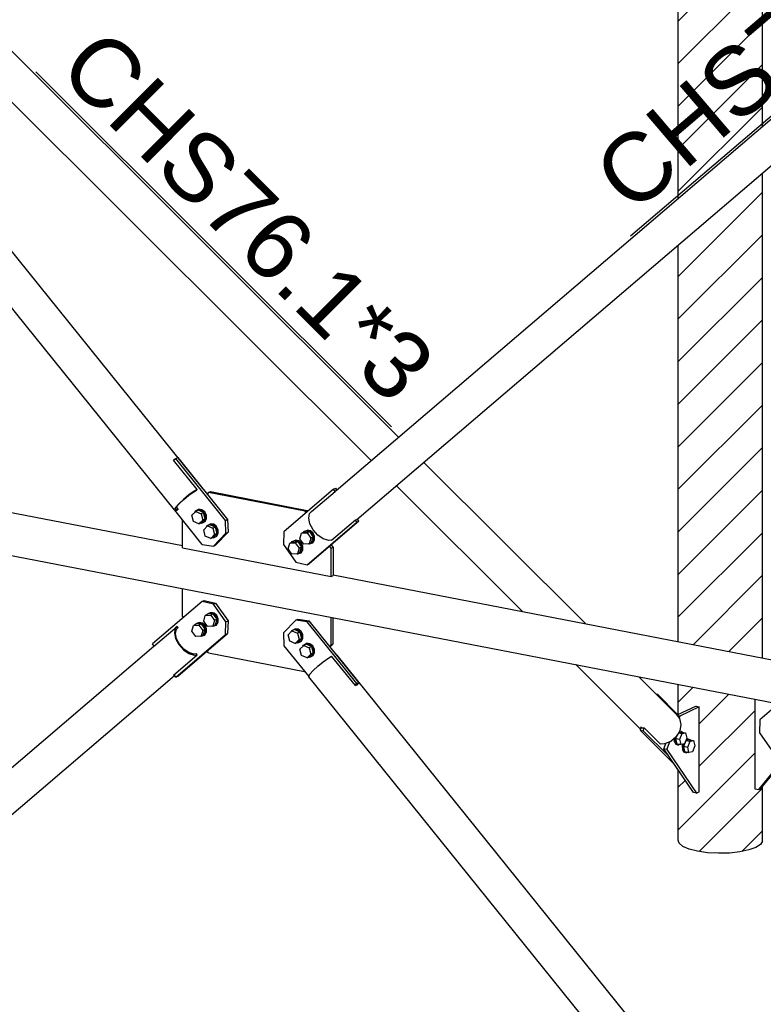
# Model space of a CAD drawing. Header units: millimetres. Extents: x 0 to 142951, y 0 to 27942.
# Tile 23 of 70: x 42855 to 44424, y 7147 to 9224. Entities that reach past the tile are written whole.
import ezdxf

# ---------------------------------------------------------------- set-up
doc = ezdxf.new("R2010")
doc.units = ezdxf.units.MM
doc.styles.add('Arial', font='ARIAL.TTF', dxfattribs={"height": 0.2})

# ---------------------------------------------------------------- blocks, each defined once
blk = doc.blocks.new('Part-79904 - 51816')
at = {"color": 7}
for p, q in [((44406.1, 7790.8), (44406.1, 7602)), ((44418.8, 7602.4), (44508.7, 7712.4)), ((44414.5, 7600.4), (44499.9, 7704.8)), ((44406.1, 7602), (44414.5, 7600.4)), ((44414.5, 7600.4), (44418.8, 7602.4))]:
    blk.add_line(p, q, dxfattribs=at)
blk = doc.blocks.new('Part-65828 - 51816')
at = {"color": 7}
for p, q in [((42472.2, 8255.3), (43198.4, 8114.9)), ((42472.2, 8164.9), (45406.1, 7597.4)), ((43516.3, 8053.4), (45329, 7702.8))]:
    blk.add_line(p, q, dxfattribs=at)
blk = doc.blocks.new('Part-65910 - 51816')
at = {"color": 7}
for p, q in [((43198.4, 7966.3), (43198.4, 8024.4)), ((43200.6, 7963.3), (43198.4, 7966.3)), ((43512, 7905.7), (43512, 7963.7)), ((43516.3, 7907.7), (43516.3, 7962.9)), ((43509.1, 7902.7), (43512, 7905.7)), ((43516.3, 7907.7), (43510.2, 7901.4)), ((43512, 7905.7), (43516.3, 7907.7)), ((43253.2, 7888.5), (43250.4, 7892.5)), ((43253.2, 7888.5), (43456.3, 7849.2))]:
    blk.add_line(p, q, dxfattribs=at)
blk = doc.blocks.new('Part-65897 - 51816')
at = {"color": 7}
for p, q in [((43241.2, 8235.4), (41283, 10665.5)), ((43181.4, 8190.1), (41223.2, 10620.1)), ((43183, 8297.3), (43179.7, 8295.5)), ((43229.8, 8233.4), (43179.7, 8295.5)), ((43180.2, 8294.9), (43181.3, 8295.5)), ((43181.3, 8295.5), (43181.5, 8295.6)), ((43183.2, 8297.4), (43183, 8297.3)), ((43223.5, 8229.8), (43212.1, 8221.8)), ((43212.1, 8221.1), (43222.5, 8228.5)), ((43222.5, 8228.5), (43228.1, 8231.6)), ((43229.8, 8233.4), (43223.5, 8229.8)), ((43228.1, 8231.6), (43229.8, 8233.4)), ((43241.2, 8235.4), (43240.5, 8236.1)), ((43241.1, 8235.3), (43241.2, 8235.4)), ((43200.6, 8212.5), (43190.7, 8203.1)), ((43192.4, 8203.9), (43201.5, 8212.5)), ((43212.1, 8221.8), (43200.6, 8212.5)), ((43201.5, 8212.5), (43212.1, 8221.1)), ((43184, 8195.3), (43181.4, 8190.1)), ((43181.4, 8190.1), (43183.4, 8188.3)), ((43183.4, 8188.3), (43187.5, 8189.6)), ((43183.8, 8191.9), (43186.1, 8196.6)), ((43185.6, 8190.3), (43183.8, 8191.9)), ((43190.7, 8203.1), (43184, 8195.3)), ((43189.2, 8191.4), (43185.6, 8190.3)), ((43185.7, 8195.7), (43189.2, 8191.4)), ((43186.1, 8196.6), (43192.4, 8203.9)), ((43189.2, 8191.4), (43187.5, 8189.6))]:
    blk.add_line(p, q, dxfattribs=at)
blk = doc.blocks.new('Part-65898 - 51816')
at = {"color": 7}
for p, q in [((45379.1, 9816.5), (45429.2, 9859.3)), ((45425.1, 9855.3), (45423.1, 9845.5)), ((45429.2, 9859.3), (45425.1, 9855.3)), ((45425.5, 9844.3), (45427.3, 9853.3)), ((45427.3, 9853.3), (45430.9, 9856.8)), ((45430.9, 9856.8), (45429.2, 9859.3)), ((45423.1, 9845.5), (45425.7, 9833.4)), ((45427.9, 9833.2), (45425.5, 9844.3)), ((45425.7, 9833.4), (45432.5, 9820.8)), ((45434.1, 9821.6), (45427.9, 9833.2)), ((43523.1, 8231.5), (45380.1, 9817.6)), ((45379.1, 9816.5), (45380.2, 9817.5)), ((45432.5, 9820.8), (45442.3, 9809.8)), ((45443.2, 9811.4), (45434.1, 9821.6)), ((45442.3, 9809.8), (45453.8, 9801.8)), ((45453.8, 9804.1), (45443.2, 9811.4)), ((45421.4, 9756.4), (45471.5, 9799.2)), ((45464.3, 9800.8), (45453.8, 9804.1)), ((45453.8, 9801.8), (45465.2, 9798.3)), ((45469.8, 9801.6), (45464.3, 9800.8)), ((45465.2, 9798.3), (45471.5, 9799.2)), ((45471.5, 9799.2), (45469.8, 9801.6)), ((43566.5, 8169.8), (45423.5, 9755.9)), ((45421.4, 9756.4), (45423, 9756.6)), ((43470.9, 8186.7), (43521, 8229.4)), ((43521, 8229.4), (43523.1, 8231.5)), ((43466.9, 8182.7), (43470.9, 8186.7)), ((43464.9, 8172.9), (43466.9, 8182.7)), ((43467.5, 8160.8), (43464.9, 8172.9)), ((43513.2, 8126.6), (43563.3, 8169.3)), ((43563.3, 8169.3), (43566.5, 8169.8)), ((43474.2, 8148.3), (43467.5, 8160.8)), ((43484.1, 8137.2), (43474.2, 8148.3)), ((43495.6, 8129.3), (43484.1, 8137.2)), ((43507, 8125.7), (43495.6, 8129.3)), ((43513.2, 8126.6), (43507, 8125.7))]:
    blk.add_line(p, q, dxfattribs=at)
blk = doc.blocks.new('Part-65899 - 51816')
at = {"color": 7}
for p, q in [((43495.6, 7870.1), (43507, 7878)), ((43507, 7878), (43513.2, 7881.6)), ((43563.3, 7819.5), (43513.2, 7881.6)), ((43524.7, 7883.7), (43523.9, 7884.3)), ((44240.7, 6995.2), (43524.7, 7883.7)), ((43474.2, 7851.4), (43484.1, 7860.7)), ((43484.1, 7860.7), (43495.6, 7870.1)), ((43464.9, 7838.3), (43467.5, 7843.5)), ((44170.7, 6962.5), (43464.9, 7838.3)), ((43467.5, 7843.5), (43474.2, 7851.4)), ((43563.3, 7819.5), (43566.5, 7821.3)), ((43566.2, 7821.2), (43566.2, 7821.2)), ((43566.5, 7821.3), (43568.7, 7822)), ((43568.7, 7822), (43567.9, 7823))]:
    blk.add_line(p, q, dxfattribs=at)
blk = doc.blocks.new('Part-65900 - 51816')
at = {"color": 7}
for p, q in [((43137.4, 7901.9), (43187.5, 7944.6)), ((43183.4, 7940.6), (43181.4, 7930.8)), ((43187.5, 7944.6), (43183.4, 7940.6)), ((43183.8, 7929.6), (43185.6, 7938.7)), ((43185.6, 7938.7), (43189.2, 7942.2)), ((43189.2, 7942.2), (43187.5, 7944.6)), ((43181.4, 7930.8), (43184, 7918.7)), ((43186.1, 7918.5), (43183.8, 7929.6)), ((43184, 7918.7), (43190.7, 7906.2)), ((43192.4, 7906.9), (43186.1, 7918.5)), ((42472.2, 7333.9), (43138.4, 7902.9)), ((43137.4, 7901.9), (43138.4, 7902.8)), ((43190.7, 7906.2), (43200.6, 7895.1)), ((43201.5, 7896.7), (43192.4, 7906.9)), ((43200.6, 7895.1), (43212.1, 7887.2)), ((43212.1, 7889.4), (43201.5, 7896.7)), ((43179.7, 7841.8), (43229.8, 7884.5)), ((43222.5, 7886.2), (43212.1, 7889.4)), ((43212.1, 7887.2), (43223.5, 7883.6)), ((43228.1, 7886.9), (43222.5, 7886.2)), ((43223.5, 7883.6), (43229.8, 7884.5)), ((43229.8, 7884.5), (43228.1, 7886.9)), ((42472.2, 7235.1), (43181.8, 7841.2)), ((43179.7, 7841.8), (43181.3, 7842)), ((41303.9, 6336.1), (42294.6, 7182.3)), ((41398.2, 6317.8), (42294.6, 7083.5)), ((41223.2, 6258.3), (41223.7, 6261.1)), ((41225.7, 6246.2), (41223.2, 6258.3)), ((41232.5, 6233.6), (41225.7, 6246.2)), ((41242.4, 6222.6), (41232.5, 6233.6)), ((41271.5, 6212), (41309.6, 6244.5)), ((41253.9, 6214.6), (41242.4, 6222.6)), ((41265.3, 6211.1), (41253.9, 6214.6)), ((41271.5, 6212), (41265.3, 6211.1))]:
    blk.add_line(p, q, dxfattribs=at)
blk = doc.blocks.new('Part-65905 - 51816')
at = {"color": 7}
for p, q in [((43253.2, 8226.8), (43250.4, 8223.8)), ((43253.2, 8226.8), (43257.6, 8228.8)), ((43457.2, 8187.3), (43253.2, 8226.8)), ((43257.6, 8228.8), (43461.5, 8189.3)), ((43457.2, 8187.3), (43461.5, 8189.3)), ((43459.3, 8184.3), (43457.2, 8187.3)), ((43462.9, 8187.4), (43461.5, 8189.3)), ((43198.4, 8110.6), (43198.4, 8169.2)), ((43198.4, 8110.6), (43512, 8049.9)), ((43512, 8109.5), (43509.1, 8113.5)), ((43512, 8109.5), (43516.3, 8111.5)), ((43512, 8049.9), (43512, 8109.5)), ((43516.3, 8111.5), (43512.7, 8116.6)), ((43516.3, 8111.5), (43516.3, 8052)), ((43512, 8049.9), (43516.3, 8052))]:
    blk.add_line(p, q, dxfattribs=at)
blk = doc.blocks.new('Bolt-65907 - 51816')
at = {"color": 7}
for p, q in [((43455.3, 8143.6), (43449.9, 8141.1)), ((43453.6, 8142.8), (43454.6, 8144.6)), ((43454.6, 8144.6), (43460.4, 8146.9)), ((43454.6, 8144.6), (43456.3, 8145.3)), ((43455.3, 8143.6), (43466.7, 8144.4)), ((43456.3, 8145.3), (43462, 8147.7)), ((43460.4, 8146.9), (43467, 8145.3)), ((43461.3, 8141.8), (43466.7, 8144.4)), ((43468.6, 8146.1), (43462, 8147.7)), ((43466.7, 8144.4), (43474.6, 8133.1)), ((43467, 8145.3), (43472.5, 8140.3)), ((43474.1, 8141.1), (43468.6, 8146.1)), ((43430.6, 8122.5), (43425.2, 8120)), ((43428.8, 8121.7), (43429.9, 8123.5)), ((43429.9, 8123.5), (43435.7, 8125.8)), ((43429.9, 8123.5), (43431.6, 8124.2)), ((43430.6, 8122.5), (43442, 8123.3)), ((43431.6, 8124.2), (43437.3, 8126.6)), ((43435.7, 8125.8), (43442.2, 8124.2)), ((43436.5, 8120.7), (43442, 8123.3)), ((43443.9, 8125), (43437.3, 8126.6)), ((43442, 8123.3), (43449.9, 8112)), ((43442.2, 8124.2), (43447.8, 8119.2)), ((43449.4, 8120), (43443.9, 8125)), ((43446.4, 8129.2), (43449.9, 8141.1)), ((43454.3, 8117.9), (43446.4, 8129.2)), ((43449.9, 8141.1), (43461.3, 8141.8)), ((43461.3, 8141.8), (43469.2, 8130.6)), ((43469.2, 8130.6), (43465.7, 8118.6)), ((43474.6, 8133.1), (43469.2, 8130.6)), ((43471.1, 8121.2), (43474.6, 8133.1)), ((43475.3, 8125.8), (43471.8, 8120.2)), ((43472.5, 8140.3), (43475.5, 8133.2)), ((43473.4, 8121), (43476.9, 8126.6)), ((43477.1, 8133.9), (43474.1, 8141.1)), ((43475.5, 8133.2), (43475.3, 8125.8)), ((43476.9, 8126.6), (43477.1, 8133.9)), ((43421.7, 8108.1), (43425.2, 8120)), ((43429.6, 8096.8), (43421.7, 8108.1)), ((43425.2, 8120), (43436.5, 8120.7)), ((43436.5, 8120.7), (43444.5, 8109.5)), ((43444.5, 8109.5), (43441, 8097.5)), ((43449.9, 8112), (43444.5, 8109.5)), ((43446.4, 8100.1), (43449.9, 8112)), ((43450.5, 8104.7), (43447.1, 8099.1)), ((43447.8, 8119.2), (43450.8, 8112.1)), ((43448.7, 8099.9), (43452.2, 8105.5)), ((43452.4, 8112.8), (43449.4, 8120)), ((43450.8, 8112.1), (43450.5, 8104.7)), ((43452.2, 8105.5), (43452.4, 8112.8)), ((43465.7, 8118.6), (43454.3, 8117.9)), ((43466, 8117.9), (43463.5, 8118.5)), ((43465.7, 8118.6), (43471.1, 8121.2)), ((43471.8, 8120.2), (43466, 8117.9)), ((43471.8, 8120.2), (43473.4, 8121)), ((43441, 8097.5), (43429.6, 8096.8)), ((43441.3, 8096.8), (43438.8, 8097.4)), ((43441, 8097.5), (43446.4, 8100.1)), ((43447.1, 8099.1), (43441.3, 8096.8)), ((43447.1, 8099.1), (43448.7, 8099.9))]:
    blk.add_line(p, q, dxfattribs=at)
blk = doc.blocks.new('Bolt-65909 - 51816')
at = {"color": 7}
for p, q in [((43218.6, 8179.1), (43226.5, 8187.2)), ((43224.8, 8185.6), (43226.1, 8188)), ((43226.1, 8188), (43231.6, 8190.9)), ((43231.9, 8189.8), (43226.5, 8187.2)), ((43226.5, 8187.2), (43237.8, 8182.1)), ((43231.6, 8190.9), (43233.2, 8191.6)), ((43231.6, 8190.9), (43238.1, 8189.9)), ((43243.2, 8184.7), (43231.9, 8189.8)), ((43239.7, 8190.7), (43233.2, 8191.6)), ((43243.2, 8184.7), (43237.8, 8182.1)), ((43238.1, 8189.9), (43243.9, 8185.3)), ((43245.5, 8186.1), (43239.7, 8190.7)), ((43246.7, 8171.4), (43243.2, 8184.7)), ((43243.9, 8185.3), (43247.4, 8178.4)), ((43249, 8179.2), (43245.5, 8186.1)), ((43222, 8165.8), (43218.6, 8179.1)), ((43233.4, 8160.7), (43222, 8165.8)), ((43241.3, 8168.8), (43233.4, 8160.7)), ((43237.8, 8182.1), (43241.3, 8168.8)), ((43238.8, 8163.2), (43246.7, 8171.4)), ((43244.6, 8165), (43239.1, 8162.1)), ((43240.7, 8162.9), (43246.2, 8165.7)), ((43246.7, 8171.4), (43241.3, 8168.8)), ((43247.6, 8171), (43244.6, 8165)), ((43246.2, 8165.7), (43249.3, 8171.7)), ((43247.4, 8178.4), (43247.6, 8171)), ((43249.3, 8171.7), (43249, 8179.2)), ((43233.4, 8160.7), (43238.8, 8163.2)), ((43239.1, 8162.1), (43237.1, 8162.4)), ((43239.1, 8162.1), (43240.7, 8162.9)), ((43243.3, 8148.4), (43251.2, 8156.6)), ((43246.7, 8135.1), (43243.3, 8148.4)), ((43249.5, 8154.9), (43250.8, 8157.3)), ((43250.8, 8157.3), (43256.3, 8160.2)), ((43256.6, 8159.1), (43251.2, 8156.6)), ((43251.2, 8156.6), (43262.5, 8151.5)), ((43256.3, 8160.2), (43257.9, 8161)), ((43256.3, 8160.2), (43262.8, 8159.2)), ((43268, 8154), (43256.6, 8159.1)), ((43264.4, 8160), (43257.9, 8161)), ((43268, 8154), (43262.5, 8151.5)), ((43262.5, 8151.5), (43266, 8138.2)), ((43262.8, 8159.2), (43268.6, 8154.7)), ((43270.2, 8155.4), (43264.4, 8160)), ((43271.4, 8140.7), (43268, 8154)), ((43268.6, 8154.7), (43272.1, 8147.7)), ((43273.7, 8148.5), (43270.2, 8155.4)), ((43272.1, 8147.7), (43272.4, 8140.3)), ((43274, 8141), (43273.7, 8148.5)), ((43258.1, 8130), (43246.7, 8135.1)), ((43266, 8138.2), (43258.1, 8130)), ((43258.1, 8130), (43263.5, 8132.5)), ((43263.8, 8131.4), (43261.8, 8131.7)), ((43263.5, 8132.5), (43271.4, 8140.7)), ((43269.3, 8134.3), (43263.8, 8131.4)), ((43263.8, 8131.4), (43265.4, 8132.2)), ((43265.4, 8132.2), (43270.9, 8135.1)), ((43271.4, 8140.7), (43266, 8138.2)), ((43272.4, 8140.3), (43269.3, 8134.3)), ((43270.9, 8135.1), (43274, 8141))]:
    blk.add_line(p, q, dxfattribs=at)
blk = doc.blocks.new('Bolt-65912 - 51816')
at = {"color": 7}
for p, q in [((43428, 7933.4), (43429.2, 7935.9)), ((43429.2, 7935.9), (43434.7, 7938.8)), ((43435, 7937.7), (43429.6, 7935.1)), ((43434.7, 7938.8), (43436.4, 7939.5)), ((43434.7, 7938.8), (43441.3, 7937.8)), ((43446.4, 7932.6), (43435, 7937.7)), ((43442.9, 7938.6), (43436.4, 7939.5)), ((43441.3, 7937.8), (43447.1, 7933.2)), ((43448.7, 7934), (43442.9, 7938.6)), ((43421.7, 7927), (43429.6, 7935.1)), ((43425.2, 7913.7), (43421.7, 7927)), ((43429.6, 7935.1), (43441, 7930)), ((43444.5, 7916.7), (43436.5, 7908.6)), ((43446.4, 7932.6), (43441, 7930)), ((43441, 7930), (43444.5, 7916.7)), ((43449.9, 7919.3), (43442, 7911.1)), ((43444.5, 7916.7), (43449.9, 7919.3)), ((43446.4, 7932.6), (43449.9, 7919.3)), ((43447.1, 7933.2), (43450.5, 7926.3)), ((43450.8, 7918.8), (43447.8, 7912.9)), ((43452.2, 7927.1), (43448.7, 7934)), ((43449.4, 7913.6), (43452.4, 7919.6)), ((43450.5, 7926.3), (43450.8, 7918.8)), ((43452.4, 7919.6), (43452.2, 7927.1)), ((43436.5, 7908.6), (43425.2, 7913.7)), ((43436.5, 7908.6), (43442, 7911.1)), ((43442.2, 7910), (43440.2, 7910.3)), ((43447.8, 7912.9), (43442.2, 7910)), ((43442.2, 7910), (43443.9, 7910.7)), ((43443.9, 7910.7), (43449.4, 7913.6)), ((43446.4, 7896.3), (43454.3, 7904.5)), ((43449.9, 7883), (43446.4, 7896.3)), ((43452.7, 7902.8), (43453.9, 7905.2)), ((43453.9, 7905.2), (43459.5, 7908.1)), ((43459.7, 7907), (43454.3, 7904.5)), ((43454.3, 7904.5), (43465.7, 7899.4)), ((43459.5, 7908.1), (43461.1, 7908.9)), ((43459.5, 7908.1), (43466, 7907.1)), ((43471.1, 7901.9), (43459.7, 7907)), ((43467.6, 7907.9), (43461.1, 7908.9)), ((43471.1, 7901.9), (43465.7, 7899.4)), ((43465.7, 7899.4), (43469.2, 7886.1)), ((43466, 7907.1), (43471.8, 7902.6)), ((43473.4, 7903.3), (43467.6, 7907.9)), ((43471.1, 7901.9), (43474.6, 7888.6)), ((43471.8, 7902.6), (43475.3, 7895.6)), ((43476.9, 7896.4), (43473.4, 7903.3)), ((43475.3, 7895.6), (43475.5, 7888.2)), ((43477.1, 7888.9), (43476.9, 7896.4)), ((43461.3, 7877.9), (43449.9, 7883)), ((43469.2, 7886.1), (43461.3, 7877.9)), ((43461.3, 7877.9), (43466.7, 7880.4)), ((43467, 7879.3), (43465, 7879.6)), ((43474.6, 7888.6), (43466.7, 7880.4)), ((43472.5, 7882.2), (43467, 7879.3)), ((43467, 7879.3), (43468.6, 7880.1)), ((43468.6, 7880.1), (43474.1, 7883)), ((43469.2, 7886.1), (43474.6, 7888.6)), ((43475.5, 7888.2), (43472.5, 7882.2)), ((43474.1, 7883), (43477.1, 7888.9))]:
    blk.add_line(p, q, dxfattribs=at)
blk = doc.blocks.new('Bolt-65914 - 51816')
at = {"color": 7}
for p, q in [((43243.3, 7955.6), (43246.7, 7967.6)), ((43252.1, 7970.1), (43246.7, 7967.6)), ((43246.7, 7967.6), (43258.1, 7968.3)), ((43250.4, 7969.3), (43251.5, 7971.1)), ((43251.5, 7971.1), (43257.3, 7973.4)), ((43251.5, 7971.1), (43253.1, 7971.8)), ((43263.5, 7970.8), (43252.1, 7970.1)), ((43258.9, 7974.1), (43253.1, 7971.8)), ((43257.3, 7973.4), (43263.8, 7971.8)), ((43263.5, 7970.8), (43258.1, 7968.3)), ((43258.1, 7968.3), (43266, 7957.1)), ((43265.4, 7972.6), (43258.9, 7974.1)), ((43266, 7957.1), (43262.5, 7945.1)), ((43271.4, 7959.6), (43263.5, 7970.8)), ((43263.8, 7971.8), (43269.3, 7966.8)), ((43270.9, 7967.6), (43265.4, 7972.6)), ((43271.4, 7959.6), (43266, 7957.1)), ((43268, 7947.7), (43271.4, 7959.6)), ((43269.3, 7966.8), (43272.4, 7959.7)), ((43274, 7960.4), (43270.9, 7967.6)), ((43272.4, 7959.7), (43272.1, 7952.3)), ((43273.7, 7953.1), (43274, 7960.4)), ((43218.6, 7934.5), (43222, 7946.5)), ((43227.4, 7949), (43222, 7946.5)), ((43222, 7946.5), (43233.4, 7947.2)), ((43225.7, 7948.2), (43226.8, 7949.9)), ((43226.8, 7949.9), (43232.6, 7952.3)), ((43226.8, 7949.9), (43228.4, 7950.7)), ((43238.8, 7949.7), (43227.4, 7949)), ((43234.2, 7953), (43228.4, 7950.7)), ((43232.6, 7952.3), (43239.1, 7950.7)), ((43238.8, 7949.7), (43233.4, 7947.2)), ((43233.4, 7947.2), (43241.3, 7936)), ((43240.7, 7951.5), (43234.2, 7953)), ((43241.3, 7936), (43237.8, 7924)), ((43246.7, 7938.5), (43238.8, 7949.7)), ((43239.1, 7950.7), (43244.6, 7945.7)), ((43246.2, 7946.5), (43240.7, 7951.5)), ((43246.7, 7938.5), (43241.3, 7936)), ((43243.2, 7926.5), (43246.7, 7938.5)), ((43251.2, 7944.4), (43243.3, 7955.6)), ((43244.6, 7945.7), (43247.6, 7938.6)), ((43249.3, 7939.3), (43246.2, 7946.5)), ((43247.6, 7938.6), (43247.4, 7931.2)), ((43249, 7932), (43249.3, 7939.3)), ((43262.5, 7945.1), (43251.2, 7944.4)), ((43262.8, 7944.4), (43260.4, 7945)), ((43268, 7947.7), (43262.5, 7945.1)), ((43268.6, 7946.7), (43262.8, 7944.4)), ((43272.1, 7952.3), (43268.6, 7946.7)), ((43268.6, 7946.7), (43270.2, 7947.5)), ((43270.2, 7947.5), (43273.7, 7953.1)), ((43226.5, 7923.3), (43218.6, 7934.5)), ((43237.8, 7924), (43226.5, 7923.3)), ((43238.1, 7923.3), (43235.6, 7923.9)), ((43243.2, 7926.5), (43237.8, 7924)), ((43243.9, 7925.6), (43238.1, 7923.3)), ((43247.4, 7931.2), (43243.9, 7925.6)), ((43243.9, 7925.6), (43245.5, 7926.4)), ((43245.5, 7926.4), (43249, 7932))]:
    blk.add_line(p, q, dxfattribs=at)
blk = doc.blocks.new('Part-80308 - 51816')
at = {"color": 7}
for p, q in [((44456.4, 7781.1), (44416.6, 7747.1)), ((44563, 7760.4), (44465.7, 7677.3)), ((44470, 7679.4), (44564.6, 7760.1)), ((44416.6, 7747.1), (44415.7, 7720.3)), ((44415.7, 7720.3), (44441.9, 7683)), ((44441.9, 7683), (44465.7, 7677.3)), ((44465.7, 7677.3), (44470, 7679.4))]:
    blk.add_line(p, q, dxfattribs=at)
blk = doc.blocks.new('Part-65986 - 51816')
at = {"color": 7}
for p, q in [((42818.8, 9169.6), (42819.8, 9172.3)), ((42832.7, 9155.7), (42818.8, 9169.6)), ((42818.8, 9169.6), (42825.3, 9166.7)), ((42827.2, 9169), (42819.8, 9172.3)), ((42825.3, 9166.7), (42832.2, 9158.1)), ((42827.2, 9169), (43654.4, 8343.7)), ((42834.7, 9159.6), (42827.2, 9169)), ((42832.2, 9158.1), (42834.7, 9146.6)), ((42834.7, 9146.6), (42832.3, 9134.2)), ((42837.4, 9147.2), (42834.7, 9159.6)), ((42834.8, 9133.7), (42837.4, 9147.2)), ((42825.4, 9122.6), (42815.1, 9113.7)), ((42816.1, 9111.4), (42827.3, 9121.2)), ((42832.3, 9134.2), (42825.4, 9122.6)), ((42827.3, 9121.2), (42834.8, 9133.7)), ((42794.2, 9105.9), (42795.2, 9108.6)), ((42794.2, 9105.9), (42802.9, 9106.1)), ((42827.9, 9072.3), (42794.2, 9105.9)), ((42802.9, 9108.7), (42795.2, 9108.6)), ((42815.1, 9113.7), (42802.9, 9108.7)), ((42802.9, 9106.1), (42816.1, 9111.4)), ((42821.1, 9068.2), (43596.7, 8294.4)), ((42826.4, 9072.3), (42827.9, 9072.3)), ((43707.8, 8290.5), (44048.6, 7950.4)), ((43650.1, 8241.2), (43915.7, 7976.1)), ((44028.2, 7863.9), (44164.8, 7727.7)), ((44161.1, 7838.2), (44240, 7759.5)), ((44240, 7759.5), (44247.5, 7750.1)), ((44247.5, 7750.1), (44250.2, 7737.7)), ((44164.9, 7731.7), (44165.9, 7730.6)), ((44168.7, 7730), (44164.9, 7731.7)), ((44173.3, 7730.1), (44168.7, 7730)), ((44173.3, 7730.1), (44207, 7696.4)), ((44250.2, 7737.7), (44247.6, 7724.2)), ((44240.1, 7711.7), (44228.9, 7702)), ((44247.6, 7724.2), (44240.1, 7711.7)), ((44215.7, 7696.6), (44207, 7696.4)), ((44228.9, 7702), (44215.7, 7696.6))]:
    blk.add_line(p, q, dxfattribs=at)
blk = doc.blocks.new('Part-65990 - 51816')
at = {"color": 7}
for p, q in [((44282.1, 7775.9), (44241.9, 7757.1)), ((44288.8, 7774.6), (44247.7, 7755.4)), ((44282.1, 7775.9), (44288.8, 7774.6)), ((44288.8, 7595.3), (44288.8, 7774.6)), ((44247.7, 7755.4), (44242.5, 7756.4)), ((44247.7, 7755.4), (44246.3, 7751.7)), ((44213.9, 7685.9), (44218.4, 7697.7)), ((44220.6, 7684.6), (44227, 7701.2)), ((44220.6, 7684.6), (44213.9, 7685.9)), ((44276.6, 7594.1), (44213.9, 7685.9)), ((44220.6, 7684.6), (44283.4, 7592.8)), ((44283.4, 7592.8), (44276.6, 7594.1)), ((44283.4, 7592.8), (44288.8, 7595.3))]:
    blk.add_line(p, q, dxfattribs=at)
blk = doc.blocks.new('Part-65993 - 51816')
at = {"color": 7}
for p, q in [((44197.3, 7802.1), (44200.5, 7801.5)), ((44199.8, 7799.6), (44200.5, 7801.5)), ((44200.5, 7801.5), (44244, 7758.1)), ((44166.1, 7731.1), (44164.1, 7725.8)), ((44170.8, 7724.5), (44172.9, 7730)), ((44164.1, 7725.8), (44234.8, 7655.2)), ((44164.1, 7725.8), (44170.8, 7724.5)), ((44170.8, 7724.5), (44223.3, 7672.1)), ((44234.8, 7655.2), (44234.8, 7655.2))]:
    blk.add_line(p, q, dxfattribs=at)
blk = doc.blocks.new('Bolt-65998 - 51816')
at = {"color": 7}
for p, q in [((44236.8, 7701.3), (44236.4, 7708.4)), ((44238.9, 7708), (44239.7, 7711.3)), ((44239.3, 7700.8), (44238.9, 7708)), ((44239.5, 7708.1), (44242.4, 7715.5)), ((44242.1, 7696.9), (44239.5, 7708.1)), ((44239.5, 7708.1), (44247.9, 7706.5)), ((44245.2, 7720.3), (44252.7, 7718.9)), ((44245.5, 7720.7), (44251.7, 7721.7)), ((44247, 7723.2), (44248.3, 7724)), ((44247.6, 7724.2), (44248.3, 7724)), ((44247.9, 7706.5), (44252.7, 7718.9)), ((44248.3, 7724), (44252.1, 7722.7)), ((44251.7, 7721.7), (44260.1, 7720.1)), ((44252.1, 7722.7), (44252.7, 7721.5)), ((44252.7, 7718.9), (44260.1, 7720.1)), ((44262.7, 7708.9), (44257.9, 7696.5)), ((44260.1, 7720.1), (44262.7, 7708.9)), ((44261.3, 7705.1), (44264.9, 7707.4)), ((44262.3, 7707.9), (44262.4, 7707.9)), ((44262.4, 7707.9), (44264.9, 7707.4)), ((44264.9, 7707.4), (44268.7, 7706.1)), ((44236.8, 7701.3), (44239.2, 7696.4)), ((44239.2, 7696.4), (44243, 7695)), ((44241.7, 7695.9), (44239.3, 7700.8)), ((44245.5, 7694.6), (44241.7, 7695.9)), ((44242.1, 7696.9), (44250.5, 7695.3)), ((44243, 7695), (44245.5, 7694.6)), ((44247.6, 7695.8), (44245.5, 7694.6)), ((44250.5, 7695.3), (44247.9, 7706.5)), ((44257.9, 7696.5), (44250.5, 7695.3)), ((44254, 7695.8), (44253, 7691.9)), ((44253, 7691.9), (44253.4, 7684.7)), ((44255.6, 7691.4), (44256.7, 7696.3)), ((44255.9, 7684.2), (44255.6, 7691.4)), ((44256.2, 7691.5), (44261, 7703.9)), ((44258.8, 7680.3), (44256.2, 7691.5)), ((44256.2, 7691.5), (44264.6, 7689.8)), ((44268.4, 7705.1), (44261, 7703.9)), ((44261, 7703.9), (44269.4, 7702.3)), ((44264.6, 7689.8), (44269.4, 7702.3)), ((44267.2, 7678.7), (44264.6, 7689.8)), ((44268.4, 7705.1), (44276.8, 7703.5)), ((44268.7, 7706.1), (44269.3, 7704.9)), ((44269.4, 7702.3), (44276.8, 7703.5)), ((44279.4, 7692.3), (44274.6, 7679.9)), ((44276.8, 7703.5), (44279.4, 7692.3)), ((44253.4, 7684.7), (44255.9, 7679.8)), ((44258.4, 7679.3), (44255.9, 7684.2)), ((44255.9, 7679.8), (44259.7, 7678.4)), ((44262.2, 7678), (44258.4, 7679.3)), ((44258.8, 7680.3), (44267.2, 7678.7)), ((44259.7, 7678.4), (44262.2, 7678)), ((44264.2, 7679.2), (44262.2, 7678)), ((44274.6, 7679.9), (44267.2, 7678.7))]:
    blk.add_line(p, q, dxfattribs=at)
blk = doc.blocks.new('Part-80287 - 51816')
at = {"color": 7}
for p, q in [((43437.8, 7957.9), (43411.5, 7930.7)), ((43437.8, 7957.9), (43442.1, 7959.9)), ((43461.6, 7954.3), (43437.8, 7957.9)), ((43442.1, 7959.9), (43465.9, 7956.4)), ((43461.6, 7954.3), (43465.9, 7956.4)), ((43570.9, 7826), (43465.9, 7956.4)), ((43566.6, 7824), (43461.6, 7954.3)), ((43411.5, 7930.7), (43412.5, 7903.6)), ((43412.5, 7903.6), (43465, 7838.5)), ((43562.8, 7820.1), (43566.6, 7824)), ((43570.9, 7826), (43566.2, 7821.1)), ((43566.6, 7824), (43570.9, 7826))]:
    blk.add_line(p, q, dxfattribs=at)
blk = doc.blocks.new('Part-80285 - 51816')
at = {"color": 7}
for p, q in [((43517.5, 8234), (43412.5, 8144.3)), ((43517.5, 8234), (43521.8, 8236)), ((43520.8, 8229.3), (43517.5, 8234)), ((43524.3, 8232.5), (43521.8, 8236)), ((43461.6, 8074.6), (43566.6, 8164.3)), ((43570.9, 8166.3), (43465.9, 8076.6)), ((43566.6, 8164.3), (43563.1, 8169.2)), ((43566.6, 8164.3), (43570.9, 8166.3)), ((43570.9, 8166.3), (43567.7, 8170.8)), ((43412.5, 8144.3), (43411.5, 8117.5)), ((43411.5, 8117.5), (43437.8, 8080.2)), ((43437.8, 8080.2), (43461.6, 8074.6)), ((43461.6, 8074.6), (43465.9, 8076.6))]:
    blk.add_line(p, q, dxfattribs=at)
blk = doc.blocks.new('Part-80286 - 51816')
at = {"color": 7}
for p, q in [((43184.3, 8298.5), (43180.5, 8294.5)), ((43184.3, 8298.5), (43188.6, 8300.5)), ((43289.3, 8168.1), (43184.3, 8298.5)), ((43188.6, 8300.5), (43293.6, 8170.1)), ((43240.2, 8117.4), (43182.2, 8189.4)), ((43289.3, 8168.1), (43293.6, 8170.1)), ((43290.2, 8141), (43289.3, 8168.1)), ((43293.6, 8170.1), (43294.6, 8143)), ((43294.6, 8143), (43268.3, 8115.9)), ((43290.2, 8141), (43294.6, 8143)), ((43264, 8113.8), (43290.2, 8141)), ((43240.2, 8117.4), (43264, 8113.8)), ((43264, 8113.8), (43268.3, 8115.9))]:
    blk.add_line(p, q, dxfattribs=at)
blk = doc.blocks.new('Part-80288 - 51816')
at = {"color": 7}
for p, q in [((43240.2, 7997.2), (43244.5, 7999.2)), ((43244.5, 7999.2), (43268.3, 7993.5)), ((43240.2, 7997.2), (43135.2, 7907.5)), ((43264, 7991.5), (43240.2, 7997.2)), ((43264, 7991.5), (43268.3, 7993.5)), ((43290.2, 7954.2), (43264, 7991.5)), ((43268.3, 7993.5), (43294.6, 7956.2)), ((43290.2, 7954.2), (43294.6, 7956.2)), ((43294.6, 7956.2), (43293.6, 7929.4)), ((43289.3, 7927.4), (43290.2, 7954.2)), ((43184.3, 7837.7), (43289.3, 7927.4)), ((43188.6, 7839.7), (43293.6, 7929.4)), ((43289.3, 7927.4), (43293.6, 7929.4)), ((43138.5, 7902.8), (43135.2, 7907.5)), ((43184.3, 7837.7), (43180.8, 7842.7)), ((43184.3, 7837.7), (43188.6, 7839.7))]:
    blk.add_line(p, q, dxfattribs=at)
blk = doc.blocks.new('Mark-67846 - 51816')
at = {"color": 136}
blk.add_line((44144.2, 8768.6), (44950.8, 9457.5), dxfattribs=at)
at = {"color": 30, "style": 'Arial'}
blk.add_text('CHS76.1*3', height=143.26, rotation=40.5024, dxfattribs=at).set_placement((44147.5, 8810.8))
blk = doc.blocks.new('Mark-67903 - 51816')
at = {"color": 136}
blk.add_line((42888.9, 9114.6), (43639.8, 8365.4), dxfattribs=at)
at = {"color": 30, "style": 'Arial'}
blk.add_text('CHS76.1*3', height=143.26, rotation=315.0686, dxfattribs=at).set_placement((42931.3, 9114.6))

msp = doc.modelspace()

# ---------------------------------------------------------------- hatches: boundary and pattern name
h = msp.add_hatch()
h.set_pattern_fill('ANSI31', color=96, scale=20, style=0)
h.paths.add_polyline_path([(44283.9, 9923.3), (44283.9, 9922.9), (44281.6, 9921.9), (44278.6, 9920.4), (44267.7, 9915.4), (44260.7, 9912.1), (44257.2, 9910.5), (44254.5, 9909.2), (44246.6, 9905.5), (44244.7, 9904.6), (44244.7, 8847.8), (44246.6, 8849.5), (44254.5, 8856.2), (44260.7, 8861.5), (44269.3, 8868.8), (44282.1, 8879.8), (44298.5, 8893.8), (44306.4, 8900.5), (44329.2, 8920), (44337.2, 8926.8), (44356.8, 8943.6), (44371.1, 8955.8), (44374.2, 8958.4), (44393.3, 8974.7), (44408.3, 8987.5), (44418.2, 8996), (44422.3, 8999.5), (44422.3, 9927.6), (44418.2, 9928.4), (44414.9, 9929.1), (44411.3, 9929.4), (44408.2, 9929.3), (44407.5, 9929.3), (44404.4, 9928.6), (44399, 9926.7), (44393.3, 9925.5), (44378.1, 9922.3), (44374.2, 9921.9), (44359.6, 9920.3), (44356.8, 9920), (44354.2, 9919.7), (44352.4, 9919.7), (44345.4, 9919.5), (44337.2, 9919.3), (44328.8, 9919.1), (44306.4, 9920.3), (44303.8, 9920.4), (44285.4, 9923.1)])
h = msp.add_hatch()
h.set_pattern_fill('ANSI31', color=96, scale=20, style=0)
h.paths.add_polyline_path([(44422.3, 7878.2), (44422.3, 8900.7), (44418.2, 8897.2), (44408.3, 8888.7), (44393.3, 8875.9), (44374.2, 8859.6), (44352.4, 8841), (44329.2, 8821.2), (44306.4, 8801.7), (44285.4, 8783.8), (44282.1, 8781), (44269.3, 8770), (44260.7, 8762.7), (44254.5, 8757.4), (44246.6, 8750.7), (44244.7, 8749), (44244.7, 7912.5), (44246.6, 7912.1), (44254.5, 7910.6), (44257.2, 7910.1), (44259, 7909.7), (44262.8, 7909), (44269.3, 7907.8), (44273.9, 7906.9), (44285.4, 7904.6), (44306.4, 7900.6), (44317.3, 7898.5), (44337.2, 7894.6), (44356.8, 7890.8), (44374.8, 7887.3), (44380.3, 7886.3), (44393.3, 7883.8), (44408.3, 7880.9), (44409.8, 7880.6), (44418.2, 7879)])
h = msp.add_hatch()
h.set_pattern_fill('ANSI31', color=96, scale=20, style=0)
h.paths.add_polyline_path([(44277, 7815.8), (44269.3, 7817.3), (44260.7, 7818.9), (44257.2, 7819.6), (44254.5, 7820.1), (44246.6, 7821.6), (44244.7, 7822), (44244.7, 7758.4), (44246.6, 7759.3), (44254.5, 7763), (44267.7, 7769.2), (44282, 7775.9), (44285.4, 7775.2), (44288.8, 7774.6), (44288.8, 7595.3), (44285.4, 7593.7), (44283.4, 7592.8), (44276.6, 7594.1), (44269.3, 7604.9), (44268.1, 7606.6), (44267.7, 7607.1), (44260.7, 7617.3), (44257.2, 7622.5), (44254.5, 7626.5), (44246.6, 7638), (44244.7, 7640.8), (44244.7, 7493.8), (44246.6, 7486.9), (44254.5, 7480.3), (44267.7, 7474.6), (44285.4, 7470.1), (44306.4, 7467.1), (44329.2, 7465.8), (44352.4, 7466.4), (44374.2, 7468.8), (44393.3, 7472.8), (44408.3, 7478.1), (44418.2, 7484.4), (44422.3, 7491.3), (44422.3, 7606.6), (44418.8, 7602.4), (44418.2, 7602.1), (44414.5, 7600.4), (44409.8, 7601.3), (44408.2, 7601.6), (44406.1, 7602), (44406.1, 7790.8), (44395, 7793), (44390.1, 7793.9), (44374.2, 7797), (44352.4, 7801.2), (44331.5, 7805.2), (44317.3, 7808), (44298.5, 7811.6), (44285.4, 7814.1)])

# ---------------------------------------------------------------- linework, layer by layer
at = {"color": 96}
for p, q in [((44422.3, 8999.5), (44422.3, 9927.6)), ((44244.7, 8847.8), (44244.7, 9904.6)), ((44422.3, 7878.2), (44422.3, 8900.7)), ((44244.7, 7912.5), (44244.7, 8749)), ((44244.7, 7758.4), (44244.7, 7822)), ((44244.7, 7493.8), (44244.7, 7640.8)), ((44422.3, 7491.3), (44422.3, 7606.6)), ((44246.6, 7486.9), (44244.7, 7493.8)), ((44254.5, 7480.3), (44246.6, 7486.9)), ((44267.7, 7474.6), (44254.5, 7480.3)), ((44418.2, 7484.4), (44408.3, 7478.1)), ((44422.3, 7491.3), (44418.2, 7484.4)), ((44285.4, 7470.1), (44267.7, 7474.6)), ((44306.4, 7467.1), (44285.4, 7470.1)), ((44329.2, 7465.8), (44306.4, 7467.1)), ((44352.4, 7466.4), (44329.2, 7465.8)), ((44374.2, 7468.8), (44352.4, 7466.4)), ((44393.3, 7472.8), (44374.2, 7468.8)), ((44408.3, 7478.1), (44393.3, 7472.8))]:
    msp.add_line(p, q, dxfattribs=at)

# ---------------------------------------------------------------- block references
for name in ['Part-65897 - 51816', 'Part-65898 - 51816', 'Mark-67846 - 51816', 'Mark-67903 - 51816', 'Part-65986 - 51816', 'Part-65828 - 51816', 'Part-80286 - 51816', 'Part-65905 - 51816', 'Part-80285 - 51816', 'Bolt-65909 - 51816', 'Bolt-65907 - 51816', 'Part-65910 - 51816', 'Part-80288 - 51816', 'Bolt-65914 - 51816', 'Part-80287 - 51816', 'Part-65900 - 51816', 'Bolt-65912 - 51816', 'Part-65899 - 51816', 'Part-65993 - 51816', 'Part-79904 - 51816', 'Part-65990 - 51816', 'Part-80308 - 51816', 'Bolt-65998 - 51816']:
    msp.add_blockref(name, (0, 0))

doc.saveas('drawing.dxf')
